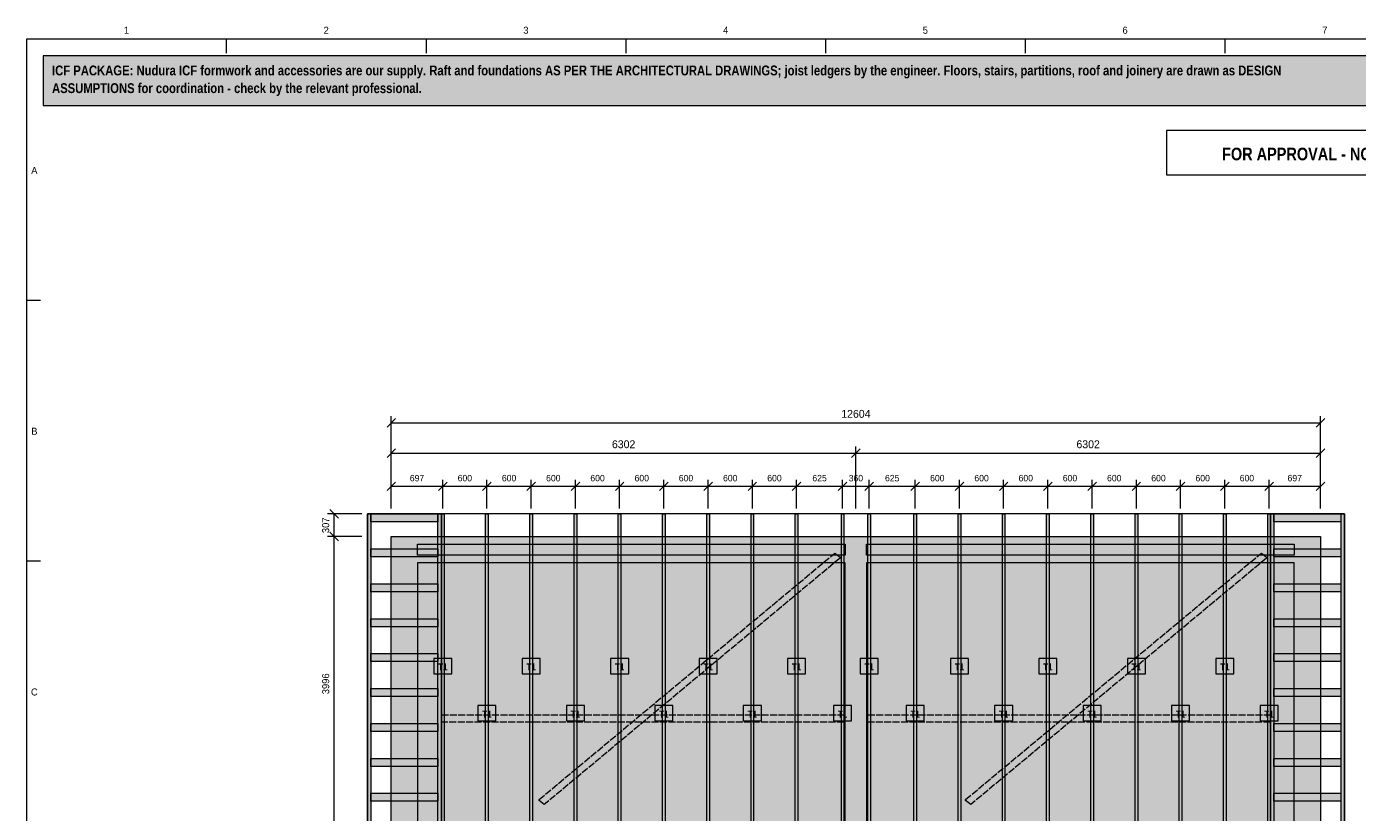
# Model space of a CAD drawing. Header units: millimetres. Extents: x 17 to 413, y 4 to 292.
# Tile 2 of 3: x 20 to 261, y 150 to 292. Entities that reach past the tile are written whole.
import ezdxf
from ezdxf.enums import TextEntityAlignment as Align

# ---------------------------------------------------------------- set-up
doc = ezdxf.new("R2010")
doc.units = ezdxf.units.MM
doc.linetypes.add('DASHED', pattern=[1.524, 1.27, -0.254])
for name, color, linetype in [('FILL-C_6B451A', 7, 'Continuous'), ('FILL-LIGHT', 7, 'Continuous'), ('FILL-MASONRY_FILL', 7, 'Continuous'), ('FILL-TIMBER', 7, 'Continuous'), ('FILL-WHITE', 7, 'Continuous'), ('LINE-C_6B451A', 7, 'Continuous'), ('LINE-C_8C66A6-DASH', 7, 'DASHED'), ('LINE-C_B27326', 7, 'Continuous'), ('LINE-GREY', 7, 'Continuous'), ('LINE-INK', 7, 'Continuous'), ('LINE-MASONRY', 7, 'Continuous'), ('LINE-RED', 7, 'Continuous'), ('LINE-STEEL_GREY', 7, 'Continuous'), ('TEXT-C_6B451A', 7, 'Continuous'), ('TEXT-INK', 7, 'Continuous'), ('TEXT-RED', 7, 'Continuous'), ('TEXT-STEEL_GREY', 7, 'Continuous')]:
    doc.layers.add(name, color=color, linetype=linetype)
doc.styles.add('OpenSansCondensed-Bold', font='OpenSansCondensed-Bold.ttf')

msp = doc.modelspace()

# ---------------------------------------------------------------- hatches: boundary and pattern name
at = {"layer": 'FILL-C_6B451A', "true_color": 0x6b451a}
h = msp.add_hatch(color=256, dxfattribs=at)
h.dxf.hatch_style = 1
h.paths.add_polyline_path([(95.03, 146.75), (95.03, 204.12), (95.5, 204.12), (95.5, 146.75)])
h = msp.add_hatch(color=256, dxfattribs=at)
h.dxf.hatch_style = 1
h.paths.add_polyline_path([(103.03, 146.75), (103.03, 204.12), (103.5, 204.12), (103.5, 146.75)])
h = msp.add_hatch(color=256, dxfattribs=at)
h.dxf.hatch_style = 1
h.paths.add_polyline_path([(111.03, 146.75), (111.03, 204.12), (111.5, 204.12), (111.5, 146.75)])
h = msp.add_hatch(color=256, dxfattribs=at)
h.dxf.hatch_style = 1
h.paths.add_polyline_path([(119.03, 146.75), (119.03, 204.12), (119.5, 204.12), (119.5, 146.75)])
h = msp.add_hatch(color=256, dxfattribs=at)
h.dxf.hatch_style = 1
h.paths.add_polyline_path([(127.03, 146.75), (127.03, 204.12), (127.5, 204.12), (127.5, 146.75)])
h = msp.add_hatch(color=256, dxfattribs=at)
h.dxf.hatch_style = 1
h.paths.add_polyline_path([(135.03, 146.75), (135.03, 204.12), (135.5, 204.12), (135.5, 146.75)])
h = msp.add_hatch(color=256, dxfattribs=at)
h.dxf.hatch_style = 1
h.paths.add_polyline_path([(143.03, 146.75), (143.03, 204.12), (143.5, 204.12), (143.5, 146.75)])
h = msp.add_hatch(color=256, dxfattribs=at)
h.dxf.hatch_style = 1
h.paths.add_polyline_path([(151.03, 146.75), (151.03, 204.12), (151.5, 204.12), (151.5, 146.75)])
h = msp.add_hatch(color=256, dxfattribs=at)
h.dxf.hatch_style = 1
h.paths.add_polyline_path([(159.03, 146.75), (159.03, 204.12), (159.5, 204.12), (159.5, 146.75)])
h = msp.add_hatch(color=256, dxfattribs=at)
h.dxf.hatch_style = 1
h.paths.add_polyline_path([(167.37, 146.75), (167.37, 204.12), (167.83, 204.12), (167.83, 146.75)])
h = msp.add_hatch(color=256, dxfattribs=at)
h.dxf.hatch_style = 1
h.paths.add_polyline_path([(172.17, 146.75), (172.17, 204.12), (172.63, 204.12), (172.63, 146.75)])
h = msp.add_hatch(color=256, dxfattribs=at)
h.dxf.hatch_style = 1
h.paths.add_polyline_path([(180.5, 146.75), (180.5, 204.12), (180.97, 204.12), (180.97, 146.75)])
h = msp.add_hatch(color=256, dxfattribs=at)
h.dxf.hatch_style = 1
h.paths.add_polyline_path([(188.5, 146.75), (188.5, 204.12), (188.97, 204.12), (188.97, 146.75)])
h = msp.add_hatch(color=256, dxfattribs=at)
h.dxf.hatch_style = 1
h.paths.add_polyline_path([(196.5, 146.75), (196.5, 204.12), (196.97, 204.12), (196.97, 146.75)])
h = msp.add_hatch(color=256, dxfattribs=at)
h.dxf.hatch_style = 1
h.paths.add_polyline_path([(204.5, 146.75), (204.5, 204.12), (204.97, 204.12), (204.97, 146.75)])
h = msp.add_hatch(color=256, dxfattribs=at)
h.dxf.hatch_style = 1
h.paths.add_polyline_path([(212.5, 146.75), (212.5, 204.12), (212.97, 204.12), (212.97, 146.75)])
h = msp.add_hatch(color=256, dxfattribs=at)
h.dxf.hatch_style = 1
h.paths.add_polyline_path([(220.5, 146.75), (220.5, 204.12), (220.97, 204.12), (220.97, 146.75)])
h = msp.add_hatch(color=256, dxfattribs=at)
h.dxf.hatch_style = 1
h.paths.add_polyline_path([(228.5, 146.75), (228.5, 204.12), (228.97, 204.12), (228.97, 146.75)])
h = msp.add_hatch(color=256, dxfattribs=at)
h.dxf.hatch_style = 1
h.paths.add_polyline_path([(236.5, 146.75), (236.5, 204.12), (236.97, 204.12), (236.97, 146.75)])
h = msp.add_hatch(color=256, dxfattribs=at)
h.dxf.hatch_style = 1
h.paths.add_polyline_path([(244.5, 146.75), (244.5, 204.12), (244.97, 204.12), (244.97, 146.75)])
h = msp.add_hatch(color=256, dxfattribs=at)
h.dxf.hatch_style = 1
h.paths.add_polyline_path([(95.03, 94.83), (95.03, 198.67), (95.5, 198.67), (95.5, 94.83)])
h = msp.add_hatch(color=256, dxfattribs=at)
h.dxf.hatch_style = 1
h.paths.add_polyline_path([(103.03, 94.83), (103.03, 198.67), (103.5, 198.67), (103.5, 94.83)])
h = msp.add_hatch(color=256, dxfattribs=at)
h.dxf.hatch_style = 1
h.paths.add_polyline_path([(111.03, 94.83), (111.03, 198.67), (111.5, 198.67), (111.5, 94.83)])
h = msp.add_hatch(color=256, dxfattribs=at)
h.dxf.hatch_style = 1
h.paths.add_polyline_path([(119.03, 94.83), (119.03, 198.67), (119.5, 198.67), (119.5, 94.83)])
h = msp.add_hatch(color=256, dxfattribs=at)
h.dxf.hatch_style = 1
h.paths.add_polyline_path([(127.03, 94.83), (127.03, 198.67), (127.5, 198.67), (127.5, 94.83)])
h = msp.add_hatch(color=256, dxfattribs=at)
h.dxf.hatch_style = 1
h.paths.add_polyline_path([(135.03, 94.83), (135.03, 198.67), (135.5, 198.67), (135.5, 94.83)])
h = msp.add_hatch(color=256, dxfattribs=at)
h.dxf.hatch_style = 1
h.paths.add_polyline_path([(143.03, 94.83), (143.03, 198.67), (143.5, 198.67), (143.5, 94.83)])
h = msp.add_hatch(color=256, dxfattribs=at)
h.dxf.hatch_style = 1
h.paths.add_polyline_path([(151.03, 94.83), (151.03, 198.67), (151.5, 198.67), (151.5, 94.83)])
h = msp.add_hatch(color=256, dxfattribs=at)
h.dxf.hatch_style = 1
h.paths.add_polyline_path([(159.03, 94.83), (159.03, 198.67), (159.5, 198.67), (159.5, 94.83)])
h = msp.add_hatch(color=256, dxfattribs=at)
h.dxf.hatch_style = 1
h.paths.add_polyline_path([(167.37, 94.83), (167.37, 198.67), (167.83, 198.67), (167.83, 94.83)])
h = msp.add_hatch(color=256, dxfattribs=at)
h.dxf.hatch_style = 1
h.paths.add_polyline_path([(172.17, 94.83), (172.17, 198.67), (172.63, 198.67), (172.63, 94.83)])
h = msp.add_hatch(color=256, dxfattribs=at)
h.dxf.hatch_style = 1
h.paths.add_polyline_path([(180.5, 94.83), (180.5, 198.67), (180.97, 198.67), (180.97, 94.83)])
h = msp.add_hatch(color=256, dxfattribs=at)
h.dxf.hatch_style = 1
h.paths.add_polyline_path([(188.5, 94.83), (188.5, 198.67), (188.97, 198.67), (188.97, 94.83)])
h = msp.add_hatch(color=256, dxfattribs=at)
h.dxf.hatch_style = 1
h.paths.add_polyline_path([(196.5, 94.83), (196.5, 198.67), (196.97, 198.67), (196.97, 94.83)])
h = msp.add_hatch(color=256, dxfattribs=at)
h.dxf.hatch_style = 1
h.paths.add_polyline_path([(204.5, 94.83), (204.5, 198.67), (204.97, 198.67), (204.97, 94.83)])
h = msp.add_hatch(color=256, dxfattribs=at)
h.dxf.hatch_style = 1
h.paths.add_polyline_path([(212.5, 94.83), (212.5, 198.67), (212.97, 198.67), (212.97, 94.83)])
h = msp.add_hatch(color=256, dxfattribs=at)
h.dxf.hatch_style = 1
h.paths.add_polyline_path([(220.5, 94.83), (220.5, 198.67), (220.97, 198.67), (220.97, 94.83)])
h = msp.add_hatch(color=256, dxfattribs=at)
h.dxf.hatch_style = 1
h.paths.add_polyline_path([(228.5, 94.83), (228.5, 198.67), (228.97, 198.67), (228.97, 94.83)])
h = msp.add_hatch(color=256, dxfattribs=at)
h.dxf.hatch_style = 1
h.paths.add_polyline_path([(236.5, 94.83), (236.5, 198.67), (236.97, 198.67), (236.97, 94.83)])
h = msp.add_hatch(color=256, dxfattribs=at)
h.dxf.hatch_style = 1
h.paths.add_polyline_path([(244.5, 94.83), (244.5, 198.67), (244.97, 198.67), (244.97, 94.83)])
at = {"layer": 'FILL-LIGHT', "true_color": 0xdedee0}
h = msp.add_hatch(color=256, dxfattribs=at)
h.dxf.hatch_style = 1
h.paths.add_polyline_path([(85.97, 200.03), (85.97, 200.03), (254.03, 200.03), (254.03, 200.03), (254.03, 200.03), (254.03, 93.47), (254.03, 93.47), (254.03, 93.47), (85.97, 93.47), (85.97, 93.47), (85.97, 93.47), (85.97, 200.03)])
h.paths.add_polyline_path([(171.91, 98.22), (171.91, 98.22), (171.91, 98.22), (171.91, 98.22), (171.91, 98.22), (171.91, 98.22), (171.91, 98.22), (171.91, 98.22), (171.91, 98.22), (171.91, 98.22), (171.91, 98.22), (171.91, 98.22), (171.91, 98.21), (171.91, 98.21), (171.91, 98.21), (171.91, 98.21), (171.91, 98.21), (249.28, 98.21), (249.28, 98.21), (249.28, 98.21), (249.28, 98.21), (249.28, 98.21), (249.28, 98.22), (249.28, 98.22), (249.28, 98.22), (249.28, 98.22), (249.28, 98.22), (249.28, 98.22), (249.28, 98.22), (249.29, 98.22), (249.29, 98.22), (249.29, 98.22), (249.29, 98.22), (249.29, 98.22), (249.29, 195.28), (249.29, 195.28), (249.29, 195.28), (249.29, 195.28), (249.29, 195.28), (249.28, 195.28), (249.28, 195.28), (249.28, 195.28), (249.28, 195.28), (249.28, 195.28), (249.28, 195.28), (249.28, 195.28), (249.28, 195.29), (249.28, 195.29), (249.28, 195.29), (249.28, 195.29), (249.28, 195.29), (171.91, 195.29), (171.91, 195.29), (171.91, 195.29), (171.91, 195.29), (171.91, 195.29), (171.91, 195.28), (171.91, 195.28), (171.91, 195.28), (171.91, 195.28), (171.91, 195.28), (171.91, 195.28), (171.91, 195.28), (171.91, 195.28), (171.91, 195.28), (171.91, 195.28), (171.91, 195.28), (171.91, 195.28)], flags=0)
h.paths.add_polyline_path([(168.09, 98.21), (168.09, 98.21), (168.09, 98.21), (168.09, 98.21), (168.09, 98.21), (168.09, 98.22), (168.09, 98.22), (168.09, 98.22), (168.09, 98.22), (168.09, 98.22), (168.09, 98.22), (168.09, 98.22), (168.09, 98.22), (168.09, 98.22), (168.09, 98.22), (168.09, 98.22), (168.09, 98.22), (168.09, 195.28), (168.09, 195.28), (168.09, 195.28), (168.09, 195.28), (168.09, 195.28), (168.09, 195.28), (168.09, 195.28), (168.09, 195.28), (168.09, 195.28), (168.09, 195.28), (168.09, 195.28), (168.09, 195.28), (168.09, 195.29), (168.09, 195.29), (168.09, 195.29), (168.09, 195.29), (168.09, 195.29), (90.72, 195.29), (90.72, 195.29), (90.72, 195.29), (90.72, 195.29), (90.72, 195.29), (90.72, 195.28), (90.72, 195.28), (90.72, 195.28), (90.72, 195.28), (90.72, 195.28), (90.72, 195.28), (90.72, 195.28), (90.71, 195.28), (90.71, 195.28), (90.71, 195.28), (90.71, 195.28), (90.71, 195.28), (90.71, 98.22), (90.71, 98.22), (90.71, 98.22), (90.71, 98.22), (90.71, 98.22), (90.72, 98.22), (90.72, 98.22), (90.72, 98.22), (90.72, 98.22), (90.72, 98.22), (90.72, 98.22), (90.72, 98.22), (90.72, 98.21), (90.72, 98.21), (90.72, 98.21), (90.72, 98.21), (90.72, 98.21)], flags=0)
at = {"layer": 'FILL-MASONRY_FILL', "true_color": 0xcce6cc}
h = msp.add_hatch(color=256, dxfattribs=at)
h.dxf.hatch_style = 1
h.paths.add_polyline_path([(81.63, 146.75), (81.63, 204.12), (82.25, 204.12), (82.25, 146.75)])
h = msp.add_hatch(color=256, dxfattribs=at)
h.dxf.hatch_style = 1
h.paths.add_polyline_path([(82.26, 202.67), (82.26, 204.12), (94.39, 204.12), (94.39, 202.67)])
h = msp.add_hatch(color=256, dxfattribs=at)
h.dxf.hatch_style = 1
h.paths.add_polyline_path([(94.4, 146.75), (94.4, 204.12), (95.02, 204.12), (95.02, 146.75)])
h = msp.add_hatch(color=256, dxfattribs=at)
h.dxf.hatch_style = 1
h.paths.add_polyline_path([(244.98, 146.75), (244.98, 204.12), (245.6, 204.12), (245.6, 146.75)])
h = msp.add_hatch(color=256, dxfattribs=at)
h.dxf.hatch_style = 1
h.paths.add_polyline_path([(245.61, 202.67), (245.61, 204.12), (257.74, 204.12), (257.74, 202.67)])
h = msp.add_hatch(color=256, dxfattribs=at)
h.dxf.hatch_style = 1
h.paths.add_polyline_path([(257.75, 146.75), (257.75, 204.12), (258.37, 204.12), (258.37, 146.75)])
h = msp.add_hatch(color=256, dxfattribs=at)
h.dxf.hatch_style = 1
h.paths.add_polyline_path([(82.26, 196.36), (82.26, 197.8), (94.39, 197.8), (94.39, 196.36)])
h = msp.add_hatch(color=256, dxfattribs=at)
h.dxf.hatch_style = 1
h.paths.add_polyline_path([(245.61, 196.36), (245.61, 197.8), (257.74, 197.8), (257.74, 196.36)])
h = msp.add_hatch(color=256, dxfattribs=at)
h.dxf.hatch_style = 1
h.paths.add_polyline_path([(82.26, 190.04), (82.26, 191.49), (94.39, 191.49), (94.39, 190.04)])
h = msp.add_hatch(color=256, dxfattribs=at)
h.dxf.hatch_style = 1
h.paths.add_polyline_path([(245.61, 190.04), (245.61, 191.49), (257.74, 191.49), (257.74, 190.04)])
h = msp.add_hatch(color=256, dxfattribs=at)
h.dxf.hatch_style = 1
h.paths.add_polyline_path([(82.26, 183.72), (82.26, 185.17), (94.39, 185.17), (94.39, 183.72)])
h = msp.add_hatch(color=256, dxfattribs=at)
h.dxf.hatch_style = 1
h.paths.add_polyline_path([(245.61, 183.72), (245.61, 185.17), (257.74, 185.17), (257.74, 183.72)])
h = msp.add_hatch(color=256, dxfattribs=at)
h.dxf.hatch_style = 1
h.paths.add_polyline_path([(82.26, 177.4), (82.26, 178.85), (94.39, 178.85), (94.39, 177.4)])
h = msp.add_hatch(color=256, dxfattribs=at)
h.dxf.hatch_style = 1
h.paths.add_polyline_path([(245.61, 177.4), (245.61, 178.85), (257.74, 178.85), (257.74, 177.4)])
h = msp.add_hatch(color=256, dxfattribs=at)
h.dxf.hatch_style = 1
h.paths.add_polyline_path([(82.26, 171.09), (82.26, 172.53), (94.39, 172.53), (94.39, 171.09)])
h = msp.add_hatch(color=256, dxfattribs=at)
h.dxf.hatch_style = 1
h.paths.add_polyline_path([(245.61, 171.09), (245.61, 172.53), (257.74, 172.53), (257.74, 171.09)])
h = msp.add_hatch(color=256, dxfattribs=at)
h.dxf.hatch_style = 1
h.paths.add_polyline_path([(82.26, 164.77), (82.26, 166.22), (94.39, 166.22), (94.39, 164.77)])
h = msp.add_hatch(color=256, dxfattribs=at)
h.dxf.hatch_style = 1
h.paths.add_polyline_path([(245.61, 164.77), (245.61, 166.22), (257.74, 166.22), (257.74, 164.77)])
h = msp.add_hatch(color=256, dxfattribs=at)
h.dxf.hatch_style = 1
h.paths.add_polyline_path([(82.26, 158.45), (82.26, 159.9), (94.39, 159.9), (94.39, 158.45)])
h = msp.add_hatch(color=256, dxfattribs=at)
h.dxf.hatch_style = 1
h.paths.add_polyline_path([(245.61, 158.45), (245.61, 159.9), (257.74, 159.9), (257.74, 158.45)])
h = msp.add_hatch(color=256, dxfattribs=at)
h.dxf.hatch_style = 1
h.paths.add_polyline_path([(82.26, 152.13), (82.26, 153.58), (94.39, 153.58), (94.39, 152.13)])
h = msp.add_hatch(color=256, dxfattribs=at)
h.dxf.hatch_style = 1
h.paths.add_polyline_path([(245.61, 152.13), (245.61, 153.58), (257.74, 153.58), (257.74, 152.13)])
at = {"layer": 'FILL-TIMBER', "true_color": 0xf2e0b2}
h = msp.add_hatch(color=256, dxfattribs=at)
h.dxf.hatch_style = 1
h.paths.add_polyline_path([(90.71, 196.67), (90.71, 198.67), (168.09, 198.67), (168.09, 196.67)])
h = msp.add_hatch(color=256, dxfattribs=at)
h.dxf.hatch_style = 1
h.paths.add_polyline_path([(171.91, 196.67), (171.91, 198.67), (249.29, 198.67), (249.29, 196.67)])
at = {"layer": 'FILL-WHITE', "true_color": 0xfff5f0}
h = msp.add_hatch(color=256, dxfattribs=at)
h.dxf.hatch_style = 1
h.paths.add_polyline_path([(23, 278), (307, 278), (307, 287), (23, 287)])
at = {"layer": 'FILL-WHITE', "true_color": 0xffffff}
h = msp.add_hatch(color=256, dxfattribs=at)
h.dxf.hatch_style = 1
h.paths.add_polyline_path([(93.64, 175.2), (96.9, 175.2), (96.9, 177.97), (93.64, 177.97)])
h = msp.add_hatch(color=256, dxfattribs=at)
h.dxf.hatch_style = 1
h.paths.add_polyline_path([(109.64, 175.2), (112.9, 175.2), (112.9, 177.97), (109.64, 177.97)])
h = msp.add_hatch(color=256, dxfattribs=at)
h.dxf.hatch_style = 1
h.paths.add_polyline_path([(125.64, 175.2), (128.9, 175.2), (128.9, 177.97), (125.64, 177.97)])
h = msp.add_hatch(color=256, dxfattribs=at)
h.dxf.hatch_style = 1
h.paths.add_polyline_path([(141.64, 175.2), (144.9, 175.2), (144.9, 177.97), (141.64, 177.97)])
h = msp.add_hatch(color=256, dxfattribs=at)
h.dxf.hatch_style = 1
h.paths.add_polyline_path([(157.64, 175.2), (160.9, 175.2), (160.9, 177.97), (157.64, 177.97)])
h = msp.add_hatch(color=256, dxfattribs=at)
h.dxf.hatch_style = 1
h.paths.add_polyline_path([(170.77, 175.2), (174.03, 175.2), (174.03, 177.97), (170.77, 177.97)])
h = msp.add_hatch(color=256, dxfattribs=at)
h.dxf.hatch_style = 1
h.paths.add_polyline_path([(187.1, 175.2), (190.36, 175.2), (190.36, 177.97), (187.1, 177.97)])
h = msp.add_hatch(color=256, dxfattribs=at)
h.dxf.hatch_style = 1
h.paths.add_polyline_path([(203.1, 175.2), (206.36, 175.2), (206.36, 177.97), (203.1, 177.97)])
h = msp.add_hatch(color=256, dxfattribs=at)
h.dxf.hatch_style = 1
h.paths.add_polyline_path([(219.1, 175.2), (222.36, 175.2), (222.36, 177.97), (219.1, 177.97)])
h = msp.add_hatch(color=256, dxfattribs=at)
h.dxf.hatch_style = 1
h.paths.add_polyline_path([(235.1, 175.2), (238.36, 175.2), (238.36, 177.97), (235.1, 177.97)])
h = msp.add_hatch(color=256, dxfattribs=at)
h.dxf.hatch_style = 1
h.paths.add_polyline_path([(101.64, 166.68), (104.9, 166.68), (104.9, 169.44), (101.64, 169.44)])
h = msp.add_hatch(color=256, dxfattribs=at)
h.dxf.hatch_style = 1
h.paths.add_polyline_path([(117.64, 166.68), (120.9, 166.68), (120.9, 169.44), (117.64, 169.44)])
h = msp.add_hatch(color=256, dxfattribs=at)
h.dxf.hatch_style = 1
h.paths.add_polyline_path([(133.64, 166.68), (136.9, 166.68), (136.9, 169.44), (133.64, 169.44)])
h = msp.add_hatch(color=256, dxfattribs=at)
h.dxf.hatch_style = 1
h.paths.add_polyline_path([(149.64, 166.68), (152.9, 166.68), (152.9, 169.44), (149.64, 169.44)])
h = msp.add_hatch(color=256, dxfattribs=at)
h.dxf.hatch_style = 1
h.paths.add_polyline_path([(165.97, 166.68), (169.23, 166.68), (169.23, 169.44), (165.97, 169.44)])
h = msp.add_hatch(color=256, dxfattribs=at)
h.dxf.hatch_style = 1
h.paths.add_polyline_path([(179.1, 166.68), (182.36, 166.68), (182.36, 169.44), (179.1, 169.44)])
h = msp.add_hatch(color=256, dxfattribs=at)
h.dxf.hatch_style = 1
h.paths.add_polyline_path([(195.1, 166.68), (198.36, 166.68), (198.36, 169.44), (195.1, 169.44)])
h = msp.add_hatch(color=256, dxfattribs=at)
h.dxf.hatch_style = 1
h.paths.add_polyline_path([(211.1, 166.68), (214.36, 166.68), (214.36, 169.44), (211.1, 169.44)])
h = msp.add_hatch(color=256, dxfattribs=at)
h.dxf.hatch_style = 1
h.paths.add_polyline_path([(227.1, 166.68), (230.36, 166.68), (230.36, 169.44), (227.1, 169.44)])
h = msp.add_hatch(color=256, dxfattribs=at)
h.dxf.hatch_style = 1
h.paths.add_polyline_path([(243.1, 166.68), (246.36, 166.68), (246.36, 169.44), (243.1, 169.44)])

# ---------------------------------------------------------------- linework, layer by layer
at = {"layer": 'LINE-C_6B451A', "lineweight": 5}
for points in [[(95.03, 146.75), (95.03, 204.12), (95.5, 204.12), (95.5, 146.75)], [(103.03, 146.75), (103.03, 204.12), (103.5, 204.12), (103.5, 146.75)], [(111.03, 146.75), (111.03, 204.12), (111.5, 204.12), (111.5, 146.75)], [(119.03, 146.75), (119.03, 204.12), (119.5, 204.12), (119.5, 146.75)], [(127.03, 146.75), (127.03, 204.12), (127.5, 204.12), (127.5, 146.75)], [(135.03, 146.75), (135.03, 204.12), (135.5, 204.12), (135.5, 146.75)], [(143.03, 146.75), (143.03, 204.12), (143.5, 204.12), (143.5, 146.75)], [(151.03, 146.75), (151.03, 204.12), (151.5, 204.12), (151.5, 146.75)], [(159.03, 146.75), (159.03, 204.12), (159.5, 204.12), (159.5, 146.75)], [(167.37, 146.75), (167.37, 204.12), (167.83, 204.12), (167.83, 146.75)], [(172.17, 146.75), (172.17, 204.12), (172.63, 204.12), (172.63, 146.75)], [(180.5, 146.75), (180.5, 204.12), (180.97, 204.12), (180.97, 146.75)], [(188.5, 146.75), (188.5, 204.12), (188.97, 204.12), (188.97, 146.75)], [(196.5, 146.75), (196.5, 204.12), (196.97, 204.12), (196.97, 146.75)], [(204.5, 146.75), (204.5, 204.12), (204.97, 204.12), (204.97, 146.75)], [(212.5, 146.75), (212.5, 204.12), (212.97, 204.12), (212.97, 146.75)], [(220.5, 146.75), (220.5, 204.12), (220.97, 204.12), (220.97, 146.75)], [(228.5, 146.75), (228.5, 204.12), (228.97, 204.12), (228.97, 146.75)], [(236.5, 146.75), (236.5, 204.12), (236.97, 204.12), (236.97, 146.75)], [(244.5, 146.75), (244.5, 204.12), (244.97, 204.12), (244.97, 146.75)], [(95.03, 94.83), (95.03, 198.67), (95.5, 198.67), (95.5, 94.83)], [(103.03, 94.83), (103.03, 198.67), (103.5, 198.67), (103.5, 94.83)], [(111.03, 94.83), (111.03, 198.67), (111.5, 198.67), (111.5, 94.83)], [(119.03, 94.83), (119.03, 198.67), (119.5, 198.67), (119.5, 94.83)], [(127.03, 94.83), (127.03, 198.67), (127.5, 198.67), (127.5, 94.83)], [(135.03, 94.83), (135.03, 198.67), (135.5, 198.67), (135.5, 94.83)], [(143.03, 94.83), (143.03, 198.67), (143.5, 198.67), (143.5, 94.83)], [(151.03, 94.83), (151.03, 198.67), (151.5, 198.67), (151.5, 94.83)], [(159.03, 94.83), (159.03, 198.67), (159.5, 198.67), (159.5, 94.83)], [(167.37, 94.83), (167.37, 198.67), (167.83, 198.67), (167.83, 94.83)], [(172.17, 94.83), (172.17, 198.67), (172.63, 198.67), (172.63, 94.83)], [(180.5, 94.83), (180.5, 198.67), (180.97, 198.67), (180.97, 94.83)], [(188.5, 94.83), (188.5, 198.67), (188.97, 198.67), (188.97, 94.83)], [(196.5, 94.83), (196.5, 198.67), (196.97, 198.67), (196.97, 94.83)], [(204.5, 94.83), (204.5, 198.67), (204.97, 198.67), (204.97, 94.83)], [(212.5, 94.83), (212.5, 198.67), (212.97, 198.67), (212.97, 94.83)], [(220.5, 94.83), (220.5, 198.67), (220.97, 198.67), (220.97, 94.83)], [(228.5, 94.83), (228.5, 198.67), (228.97, 198.67), (228.97, 94.83)], [(236.5, 94.83), (236.5, 198.67), (236.97, 198.67), (236.97, 94.83)], [(244.5, 94.83), (244.5, 198.67), (244.97, 198.67), (244.97, 94.83)], [(93.64, 175.2), (96.9, 175.2), (96.9, 177.97), (93.64, 177.97)], [(109.64, 175.2), (112.9, 175.2), (112.9, 177.97), (109.64, 177.97)], [(125.64, 175.2), (128.9, 175.2), (128.9, 177.97), (125.64, 177.97)], [(141.64, 175.2), (144.9, 175.2), (144.9, 177.97), (141.64, 177.97)], [(157.64, 175.2), (160.9, 175.2), (160.9, 177.97), (157.64, 177.97)], [(170.77, 175.2), (174.03, 175.2), (174.03, 177.97), (170.77, 177.97)], [(187.1, 175.2), (190.36, 175.2), (190.36, 177.97), (187.1, 177.97)], [(203.1, 175.2), (206.36, 175.2), (206.36, 177.97), (203.1, 177.97)], [(219.1, 175.2), (222.36, 175.2), (222.36, 177.97), (219.1, 177.97)], [(235.1, 175.2), (238.36, 175.2), (238.36, 177.97), (235.1, 177.97)], [(101.64, 166.68), (104.9, 166.68), (104.9, 169.44), (101.64, 169.44)], [(117.64, 166.68), (120.9, 166.68), (120.9, 169.44), (117.64, 169.44)], [(133.64, 166.68), (136.9, 166.68), (136.9, 169.44), (133.64, 169.44)], [(149.64, 166.68), (152.9, 166.68), (152.9, 169.44), (149.64, 169.44)], [(165.97, 166.68), (169.23, 166.68), (169.23, 169.44), (165.97, 169.44)], [(179.1, 166.68), (182.36, 166.68), (182.36, 169.44), (179.1, 169.44)], [(195.1, 166.68), (198.36, 166.68), (198.36, 169.44), (195.1, 169.44)], [(211.1, 166.68), (214.36, 166.68), (214.36, 169.44), (211.1, 169.44)], [(227.1, 166.68), (230.36, 166.68), (230.36, 169.44), (227.1, 169.44)], [(243.1, 166.68), (246.36, 166.68), (246.36, 169.44), (243.1, 169.44)]]:
    msp.add_lwpolyline(points, close=True, dxfattribs=at)
at = {"layer": 'LINE-C_8C66A6-DASH', "lineweight": 5}
for points in [[(113.63, 151.54), (112.7, 152.29), (112.7, 152.45), (166.2, 197.04), (167.13, 196.3), (167.13, 196.13)], [(190.77, 151.54), (189.84, 152.29), (189.84, 152.45), (243.34, 197.04), (244.27, 196.3), (244.27, 196.13)], [(95.03, 166.48), (95.03, 167.77), (167.83, 167.77), (167.83, 166.48)], [(172.17, 166.48), (172.17, 167.77), (244.97, 167.77), (244.97, 166.48)]]:
    msp.add_lwpolyline(points, close=True, dxfattribs=at)
at = {"layer": 'LINE-C_B27326', "lineweight": 5}
for points in [[(90.71, 196.67), (90.71, 198.67), (168.09, 198.67), (168.09, 196.67)], [(171.91, 196.67), (171.91, 198.67), (249.29, 198.67), (249.29, 196.67)]]:
    msp.add_lwpolyline(points, close=True, dxfattribs=at)
at = {"layer": 'LINE-GREY', "lineweight": 5}
msp.add_lwpolyline([(85.97, 200.03), (85.97, 200.03), (254.03, 200.03), (254.03, 200.03), (254.03, 200.03), (254.03, 93.47), (254.03, 93.47), (254.03, 93.47), (85.97, 93.47), (85.97, 93.47), (85.97, 93.47), (85.97, 200.03)], close=True, dxfattribs=at)
for points in [[(168.09, 98.22), (168.09, 195.28), (168.09, 195.28), (168.09, 195.28), (168.09, 195.28), (168.09, 195.28), (168.09, 195.28), (168.09, 195.28), (168.09, 195.28), (168.09, 195.28), (168.09, 195.28), (168.09, 195.28), (168.09, 195.28), (168.09, 195.29), (168.09, 195.29), (168.09, 195.29), (168.09, 195.29), (168.09, 195.29), (90.72, 195.29), (90.72, 195.29), (90.72, 195.29), (90.72, 195.29), (90.72, 195.29), (90.72, 195.28), (90.72, 195.28), (90.72, 195.28), (90.72, 195.28), (90.72, 195.28), (90.72, 195.28), (90.72, 195.28), (90.71, 195.28), (90.71, 195.28), (90.71, 195.28), (90.71, 195.28), (90.71, 195.28), (90.71, 98.22)], [(249.29, 98.22), (249.29, 195.28), (249.29, 195.28), (249.29, 195.28), (249.29, 195.28), (249.29, 195.28), (249.28, 195.28), (249.28, 195.28), (249.28, 195.28), (249.28, 195.28), (249.28, 195.28), (249.28, 195.28), (249.28, 195.28), (249.28, 195.29), (249.28, 195.29), (249.28, 195.29), (249.28, 195.29), (249.28, 195.29), (171.91, 195.29), (171.91, 195.29), (171.91, 195.29), (171.91, 195.29), (171.91, 195.29), (171.91, 195.28), (171.91, 195.28), (171.91, 195.28), (171.91, 195.28), (171.91, 195.28), (171.91, 195.28), (171.91, 195.28), (171.91, 195.28), (171.91, 195.28), (171.91, 195.28), (171.91, 195.28), (171.91, 195.28), (171.91, 98.22)]]:
    msp.add_lwpolyline(points, dxfattribs=at)
at = {"layer": 'LINE-INK', "lineweight": 5}
for p, q in [((56.12, 290), (56.12, 287.5)), ((92.25, 290), (92.25, 287.5)), ((128.38, 290), (128.38, 287.5)), ((164.5, 290), (164.5, 287.5)), ((200.62, 290), (200.62, 287.5)), ((236.75, 290), (236.75, 287.5)), ((20, 242.83), (22.5, 242.83)), ((85.97, 205.12), (85.97, 221.82)), ((254.03, 205.12), (254.03, 221.82)), ((85.2, 219.84), (86.75, 221.4)), ((85.97, 220.62), (254.03, 220.62)), ((253.25, 219.84), (254.8, 221.4)), ((85.2, 214.34), (86.75, 215.9)), ((85.97, 205.12), (85.97, 216.32)), ((85.97, 215.12), (254.03, 215.12)), ((169.22, 214.34), (170.78, 215.9)), ((170, 205.12), (170, 216.32)), ((253.25, 214.34), (254.8, 215.9)), ((254.03, 205.12), (254.03, 216.32)), ((85.2, 208.34), (86.75, 209.9)), ((85.97, 205.12), (85.97, 210.32)), ((94.49, 208.34), (96.04, 209.9)), ((95.27, 205.12), (95.27, 210.32)), ((102.49, 208.34), (104.04, 209.9)), ((103.27, 205.12), (103.27, 210.32)), ((110.49, 208.34), (112.04, 209.9)), ((111.27, 205.12), (111.27, 210.32)), ((118.49, 208.34), (120.04, 209.9)), ((119.27, 205.12), (119.27, 210.32)), ((126.49, 208.34), (128.04, 209.9)), ((127.27, 205.12), (127.27, 210.32)), ((134.49, 208.34), (136.04, 209.9)), ((135.27, 205.12), (135.27, 210.32)), ((142.49, 208.34), (144.04, 209.9)), ((143.27, 205.12), (143.27, 210.32)), ((150.49, 208.34), (152.04, 209.9)), ((151.27, 205.12), (151.27, 210.32)), ((158.49, 208.34), (160.04, 209.9)), ((159.27, 205.12), (159.27, 210.32)), ((166.82, 208.34), (168.38, 209.9)), ((167.6, 205.12), (167.6, 210.32)), ((171.62, 208.34), (173.18, 209.9)), ((172.4, 205.12), (172.4, 210.32)), ((179.96, 208.34), (181.51, 209.9)), ((180.73, 205.12), (180.73, 210.32)), ((187.96, 208.34), (189.51, 209.9)), ((188.73, 205.12), (188.73, 210.32)), ((195.96, 208.34), (197.51, 209.9)), ((196.73, 205.12), (196.73, 210.32)), ((203.96, 208.34), (205.51, 209.9)), ((204.73, 205.12), (204.73, 210.32)), ((211.96, 208.34), (213.51, 209.9)), ((212.73, 205.12), (212.73, 210.32)), ((219.96, 208.34), (221.51, 209.9)), ((220.73, 205.12), (220.73, 210.32)), ((227.96, 208.34), (229.51, 209.9)), ((228.73, 205.12), (228.73, 210.32)), ((235.96, 208.34), (237.51, 209.9)), ((236.73, 205.12), (236.73, 210.32)), ((243.96, 208.34), (245.51, 209.9)), ((244.73, 205.12), (244.73, 210.32)), ((253.25, 208.34), (254.8, 209.9)), ((254.03, 205.12), (254.03, 210.32)), ((85.97, 209.12), (254.03, 209.12)), ((76.4, 203.34), (74.85, 204.9)), ((80.63, 204.12), (74.43, 204.12)), ((75.63, 89.38), (75.63, 204.12)), ((80.63, 200.03), (74.43, 200.03)), ((76.4, 199.25), (74.85, 200.8)), ((20, 195.67), (22.5, 195.67))]:
    msp.add_line(p, q, dxfattribs=at)
msp.add_lwpolyline([(20, 7), (413, 7), (413, 290), (20, 290)], close=True, dxfattribs=at)
at = {"layer": 'LINE-MASONRY', "lineweight": 5}
for points in [[(81.63, 146.75), (81.63, 204.12), (82.25, 204.12), (82.25, 146.75)], [(82.26, 202.67), (82.26, 204.12), (94.39, 204.12), (94.39, 202.67)], [(94.4, 146.75), (94.4, 204.12), (95.02, 204.12), (95.02, 146.75)], [(244.98, 146.75), (244.98, 204.12), (245.6, 204.12), (245.6, 146.75)], [(245.61, 202.67), (245.61, 204.12), (257.74, 204.12), (257.74, 202.67)], [(257.75, 146.75), (257.75, 204.12), (258.37, 204.12), (258.37, 146.75)], [(82.26, 196.36), (82.26, 197.8), (94.39, 197.8), (94.39, 196.36)], [(245.61, 196.36), (245.61, 197.8), (257.74, 197.8), (257.74, 196.36)], [(82.26, 190.04), (82.26, 191.49), (94.39, 191.49), (94.39, 190.04)], [(245.61, 190.04), (245.61, 191.49), (257.74, 191.49), (257.74, 190.04)], [(82.26, 183.72), (82.26, 185.17), (94.39, 185.17), (94.39, 183.72)], [(245.61, 183.72), (245.61, 185.17), (257.74, 185.17), (257.74, 183.72)], [(82.26, 177.4), (82.26, 178.85), (94.39, 178.85), (94.39, 177.4)], [(245.61, 177.4), (245.61, 178.85), (257.74, 178.85), (257.74, 177.4)], [(82.26, 171.09), (82.26, 172.53), (94.39, 172.53), (94.39, 171.09)], [(245.61, 171.09), (245.61, 172.53), (257.74, 172.53), (257.74, 171.09)], [(82.26, 164.77), (82.26, 166.22), (94.39, 166.22), (94.39, 164.77)], [(245.61, 164.77), (245.61, 166.22), (257.74, 166.22), (257.74, 164.77)], [(82.26, 158.45), (82.26, 159.9), (94.39, 159.9), (94.39, 158.45)], [(245.61, 158.45), (245.61, 159.9), (257.74, 159.9), (257.74, 158.45)], [(82.26, 152.13), (82.26, 153.58), (94.39, 153.58), (94.39, 152.13)], [(245.61, 152.13), (245.61, 153.58), (257.74, 153.58), (257.74, 152.13)]]:
    msp.add_lwpolyline(points, close=True, dxfattribs=at)
at = {"layer": 'LINE-RED', "lineweight": 5}
for points in [[(23, 278), (307, 278), (307, 287), (23, 287)], [(226.21, 265.5), (303, 265.5), (303, 273.5), (226.21, 273.5)]]:
    msp.add_lwpolyline(points, close=True, dxfattribs=at)
at = {"layer": 'LINE-STEEL_GREY', "lineweight": 5}
msp.add_lwpolyline([(258.37, 89.38), (258.37, 204.12), (81.63, 204.12), (81.63, 89.38)], close=True, dxfattribs=at)

# ---------------------------------------------------------------- texts
at = {"layer": 'TEXT-C_6B451A', "style": 'OpenSansCondensed-Bold'}
for p in [(95.27, 175.8), (111.27, 175.8), (127.27, 175.8), (143.27, 175.8), (159.27, 175.8), (172.4, 175.8), (188.73, 175.8), (204.73, 175.8), (220.73, 175.8), (236.73, 175.8), (103.27, 167.28), (119.27, 167.28), (135.27, 167.28), (151.27, 167.28), (167.6, 167.28), (180.73, 167.28), (196.73, 167.28), (212.73, 167.28), (228.73, 167.28), (244.73, 167.28)]:
    msp.add_text('T1', height=1.27, dxfattribs=at).set_placement(p, align=Align.CENTER)
at = {"layer": 'TEXT-INK', "style": 'OpenSansCondensed-Bold'}
for s, p in [('ICF PACKAGE: Nudura ICF formwork and accessories are our supply. Raft and foundations AS PER THE ARCHITECTURAL DRAWINGS; joist ledgers by the engineer. Floors, stairs, partitions, roof and joinery are drawn as DESIGN', (24.6, 283.47)), ('ASSUMPTIONS for coordination - check by the relevant professional.', (24.6, 280.27))]:
    msp.add_text(s, height=1.778, dxfattribs=at).set_placement(p)
at = {"layer": 'TEXT-INK'}
for s, height, p in [('12604', 1.422, (170, 221.52)), ('6302', 1.422, (127.99, 216.02)), ('6302', 1.422, (212.01, 216.02)), ('697', 1.168, (90.62, 210.02)), ('600', 1.168, (99.27, 210.02)), ('600', 1.168, (107.27, 210.02)), ('600', 1.168, (115.27, 210.02)), ('600', 1.168, (123.27, 210.02)), ('600', 1.168, (131.27, 210.02)), ('600', 1.168, (139.27, 210.02)), ('600', 1.168, (147.27, 210.02)), ('600', 1.168, (155.27, 210.02)), ('625', 1.168, (163.43, 210.02)), ('360', 1.168, (170, 210.02)), ('625', 1.168, (176.57, 210.02)), ('600', 1.168, (184.73, 210.02)), ('600', 1.168, (192.73, 210.02)), ('600', 1.168, (200.73, 210.02)), ('600', 1.168, (208.73, 210.02)), ('600', 1.168, (216.73, 210.02)), ('600', 1.168, (224.73, 210.02)), ('600', 1.168, (232.73, 210.02)), ('600', 1.168, (240.73, 210.02)), ('697', 1.168, (249.38, 210.02))]:
    msp.add_text(s, height=height, dxfattribs=at).set_placement(p, align=Align.CENTER)
for s, p in [('307', (74.73, 202.07)), ('3996', (74.73, 173.39))]:
    msp.add_text(s, height=1.27, rotation=90, dxfattribs=at).set_placement(p, align=Align.CENTER)
at = {"layer": 'TEXT-RED', "style": 'OpenSansCondensed-Bold'}
msp.add_text('FOR APPROVAL - NOT FOR CONSTRUCTION', height=2.286, dxfattribs=at).set_placement((264.6, 268.1), align=Align.CENTER)
at = {"layer": 'TEXT-STEEL_GREY'}
for s, p in [('1', (38.06, 291)), ('2', (74.19, 291)), ('3', (110.31, 291)), ('4', (146.44, 291)), ('5', (182.56, 291)), ('6', (218.69, 291)), ('7', (254.81, 291)), ('A', (21.4, 265.62)), ('B', (21.4, 218.45)), ('C', (21.4, 171.28))]:
    msp.add_text(s, height=1.27, dxfattribs=at).set_placement(p, align=Align.CENTER)

doc.saveas('drawing.dxf')
